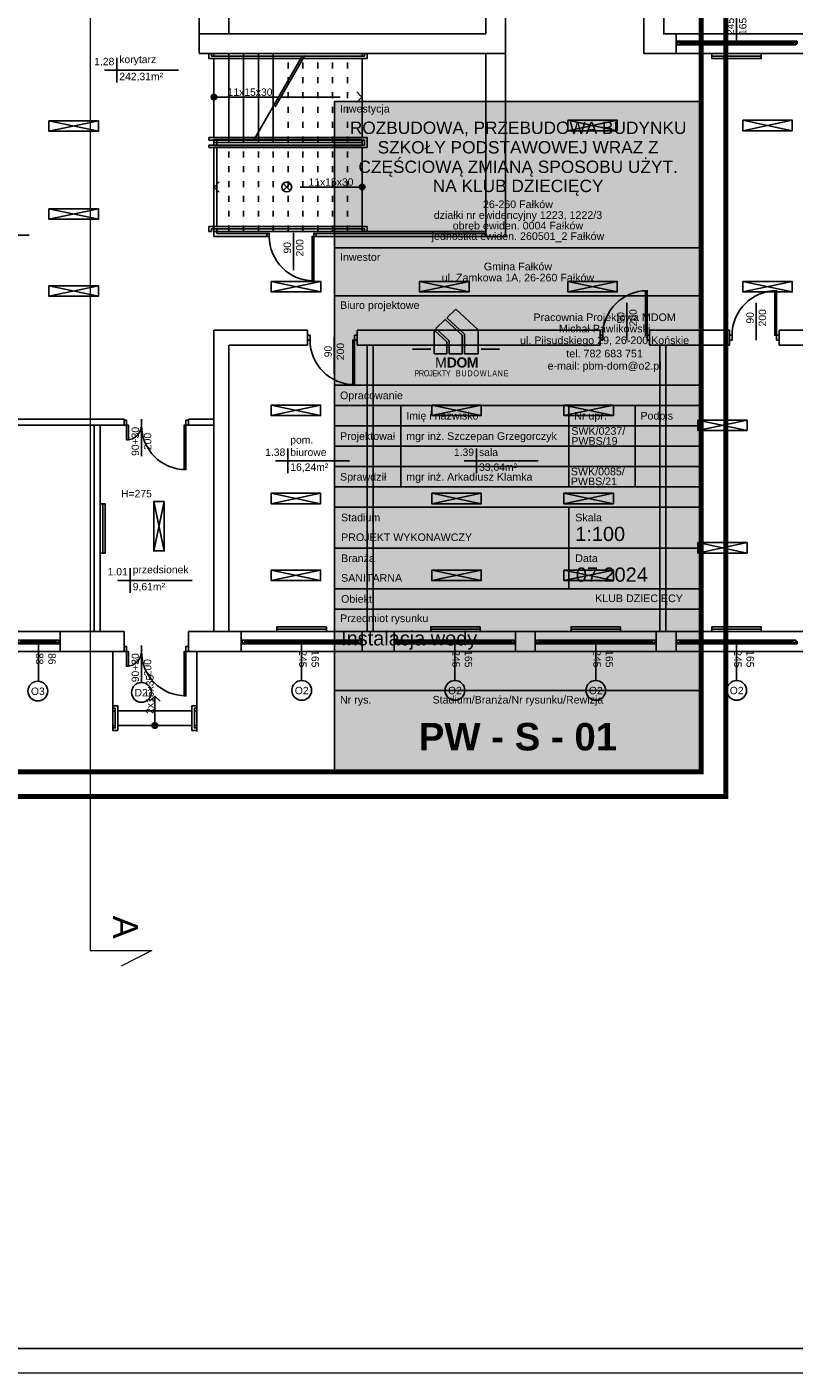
# Model space of a CAD drawing. Header units: millimetres. Extents: x 3698380 to 4312681, y 679670 to 844285.
# Tile 21 of 100: x 3872332 to 3887852, y 766619 to 793867. Entities that reach past the tile are written whole.
import ezdxf
from ezdxf.enums import TextEntityAlignment as Align

# ---------------------------------------------------------------- set-up
doc = ezdxf.new("R2010")
doc.units = ezdxf.units.MM
doc.header["$LTSCALE"] = 10
doc.set_wipeout_variables(frame=1)
doc.linetypes.add('ACAD_ISO03W100', pattern=[30, 12, -18])
for name, color, linetype in [('__INST_opisy', 3, 'Continuous'), ('A_sc_istn', 252, 'Continuous'), ('A_wymiary', 1, 'Continuous'), ('METRYKA', 1, 'Continuous'), ('RAMKA', 5, 'Continuous'), ('SAN_Etykiety przewodów H2O na rzucie', 7, 'Continuous')]:
    doc.layers.add(name, color=color, linetype=linetype)
doc.layers.add('tabelka', color=7, linetype='Continuous', lineweight=9)
doc.styles.add('ARIAL', font='arial.ttf')
doc.styles.add('ARIAL_BOLD', font='txt')
doc.styles.get("Standard").update_dxf_attribs({"font": 'arial.ttf'})
doc.linetypes.add('TRACKS', pattern='A,0.15,[130,ltypeshp.shx,S=0.25,R=0,X=0,Y=0],0.15', length=0.3)

# ---------------------------------------------------------------- blocks, each defined once
blk = doc.blocks.new('*U186')
blk.add_lwpolyline([(90, 105), (390, 105), (390, -75), (90, -75)], close=True)
blk.add_wipeout([(80, 285), (85, 285), (85, 280), (395, 280), (395, 285), (400, 285), (400, 275), (80, 275)])
for points in [[(-160, 285), (-160, -75), (90, -75), (90, 285)], [(80, 285), (85, 285), (85, 280), (395, 280), (395, 285), (400, 285), (400, 275), (80, 275)], [(90, 285), (390, 285), (390, 105), (90, 105)]]:
    blk.add_lwpolyline(points, close=True)
for points in [[(400, 115), (400, 110), (85, 110), (85, 100), (400, 100), (400, 95), (80, 95), (80, 115)], [(80, -75), (85, -75), (85, -70), (395, -70), (395, -75), (400, -75), (400, -65), (80, -65)]]:
    blk.add_wipeout(points)
for points in [[(400, 110), (85, 110), (85, 100), (400, 100), (400, 95), (80, 95), (80, 115), (400, 115)], [(80, -75), (85, -75), (85, -70), (395, -70), (395, -75), (400, -75), (400, -65), (80, -65)]]:
    blk.add_lwpolyline(points, close=True)
blk = doc.blocks.new('*U198')
h = blk.add_hatch(color=256)
h.dxf.hatch_style = 1
h.paths.add_polyline_path([(5.6, 0, 1), (-5.6, 0, 1)])
at = {"linetype": 'ACAD_ISO03W100', "lineweight": 15}
for q in [(-289, 10.6), (-289, -10.6)]:
    blk.add_line((-299.6, 0), q, dxfattribs=at)
at = {"linetype": 'ACAD_ISO03W100'}
blk.add_line((-135.6, 0), (-299.6, 0), dxfattribs=at)
blk.add_line((-5.6, 0), (-130.6, 0))
blk.add_lwpolyline([(-184.2, -84.2), (-87, 84.2)], dxfattribs=at)
blk.add_lwpolyline([(-179.2, -84.2), (-82, 84.2)])
at = {"ltscale": 100}
blk.add_circle((0, 0), 5.61, dxfattribs=at)
blk.add_attdef('OPIS_SCHODÓW', text='', height=15, rotation=180).set_placement((-73.1, -10), align=Align.MIDDLE_CENTER)
blk = doc.blocks.new('*U199')
h = blk.add_hatch(color=256)
h.dxf.hatch_style = 1
h.paths.add_polyline_path([(5.6, 0, 1), (-5.6, 0, 1)])
at = {"linetype": 'ACAD_ISO03W100', "lineweight": 15}
for q in [(-289, 10.6), (-289, -10.6)]:
    blk.add_line((-299.6, 0), q, dxfattribs=at)
at = {"linetype": 'ACAD_ISO03W100'}
blk.add_line((-5.6, 0), (-299.6, 0), dxfattribs=at)
at = {"ltscale": 100}
blk.add_circle((0, 0), 5.61, dxfattribs=at)
blk.add_attdef('OPIS_SCHODÓW', text='', height=15).set_placement((-63.1, 10), align=Align.MIDDLE_CENTER)
blk = doc.blocks.new('*U463')
at = {"color": 252}
for p, q in [((-16.5, 20), (-21.5, 20)), ((-21.5, 15), (-19, 15)), ((-19, 15), (-19, 17.5)), ((-19, 17.5), (-16.5, 17.5)), ((-14, 17.5), (-19, 17.5)), ((-19, 17.5), (-19, 12.5)), ((-19, 12.5), (-14, 12.5)), ((-16.5, 17.5), (-16.5, 20)), ((61.5, 20), (-16.5, 20)), ((-14, 12.5), (-14, 17.5)), ((59, 17.5), (-14, 17.5)), ((-14, 15), (59, 15)), ((-14, 12.5), (59, 12.5)), ((-14, 12.5), (59, 12.5)), ((64, 17.5), (59, 17.5)), ((59, 17.5), (59, 12.5)), ((59, 12.5), (64, 12.5)), ((66.5, 20), (61.5, 20)), ((61.5, 20), (61.5, 17.5)), ((61.5, 17.5), (64, 17.5)), ((64, 17.5), (64, 15)), ((64, 12.5), (64, 17.5)), ((64, 15), (66.5, 15))]:
    blk.add_line(p, q, dxfattribs=at)
for points in [[(-21.5, 20), (-21.5, 15), (-19, 15)], [(66.5, 20), (66.5, 15), (64, 15)]]:
    blk.add_lwpolyline(points, dxfattribs=at)
blk = doc.blocks.new('*U338')
at = {"color": 252}
blk.add_lwpolyline([(75, 0), (0, 0)], dxfattribs=at)
for tag, p in [('S', (30, 5)), ('H', (30, -20))]:
    blk.add_attdef(tag, text='', height=15, dxfattribs=at).set_placement(p, align=Align.CENTER)
blk = doc.blocks.new('*U462')
at = {"color": 252}
for p, q in [((-95, 20), (-100, 20)), ((-100, 15), (-97.5, 15)), ((-97.5, 15), (-97.5, 17.5)), ((-97.5, 17.5), (-95, 17.5)), ((-92.5, 17.5), (-97.5, 17.5)), ((-97.5, 17.5), (-97.5, 12.5)), ((-97.5, 12.5), (-92.5, 12.5)), ((-95, 17.5), (-95, 20)), ((140, 20), (-95, 20)), ((-92.5, 12.5), (-92.5, 17.5)), ((137.5, 17.5), (-92.5, 17.5)), ((-92.5, 15), (137.5, 15)), ((-92.5, 12.5), (137.5, 12.5)), ((-92.5, 12.5), (137.5, 12.5)), ((142.5, 17.5), (137.5, 17.5)), ((137.5, 17.5), (137.5, 12.5)), ((137.5, 12.5), (142.5, 12.5)), ((145, 20), (140, 20)), ((140, 20), (140, 17.5)), ((140, 17.5), (142.5, 17.5)), ((142.5, 17.5), (142.5, 15)), ((142.5, 12.5), (142.5, 17.5)), ((142.5, 15), (145, 15))]:
    blk.add_line(p, q, dxfattribs=at)
for points in [[(-100, 20), (-100, 15), (-97.5, 15)], [(145, 20), (145, 15), (142.5, 15)]]:
    blk.add_lwpolyline(points, dxfattribs=at)
blk = doc.blocks.new('*U259')
at = {"color": 252}
blk.add_lwpolyline([(75, 0), (0, 0)], dxfattribs=at)
for tag, p in [('H', (30, 20)), ('S', (30, -5))]:
    blk.add_attdef(tag, text='', height=15, rotation=180, dxfattribs=at).set_placement(p, align=Align.CENTER)
blk = doc.blocks.new('*U196')
blk.add_arc((0, 0), 900, 0, 90)
blk.add_wipeout([(0, 900), (35, 900), (35, 0), (0, 0)])
blk.add_wipeout([(0, 900), (35, 900), (35, 0), (0, 0)])
blk.add_wipeout([(0, 900), (35, 900), (35, 0), (0, 0)])
for points in [[(35, 900), (35, 0), (0, 0), (0, 900)], [(-50, -100), (0, -100), (0, 0), (-50, 0)]]:
    blk.add_lwpolyline(points, close=True)
blk = doc.blocks.new('*U192')
blk.add_arc((0, 0), 300, 0, 90)
blk.add_wipeout([(0, 300), (35, 300), (35, 0), (0, 0)])
blk.add_wipeout([(0, 300), (35, 300), (35, 0), (0, 0)])
blk.add_wipeout([(0, 300), (35, 300), (35, 0), (0, 0)])
for points in [[(35, 300), (35, 0), (0, 0), (0, 300)], [(-50, -100), (0, -100), (0, 0), (-50, 0)]]:
    blk.add_lwpolyline(points, close=True)
blk = doc.blocks.new('*U469')
at = {"color": 252}
for points in [[(35, 900), (35, 0), (0, 0), (0, 900)], [(-50, -100), (0, -100), (0, 0), (-50, 0)], [(950, 0), (950, -100), (900, -100), (900, 0)]]:
    blk.add_lwpolyline(points, close=True, dxfattribs=at)
blk.add_arc((0, 0), 900, 0, 90, dxfattribs=at)
blk = doc.blocks.new('*U471')
at = {"color": 252}
for points in [[(35, 900), (35, 0), (0, 0), (0, 900)], [(-50, -60), (0, -60), (0, 0), (-50, 0)], [(950, 0), (950, -60), (900, -60), (900, 0)]]:
    blk.add_lwpolyline(points, close=True, dxfattribs=at)
blk.add_arc((0, 0), 900, 0, 90, dxfattribs=at)
blk = doc.blocks.new('*U211')
for points in [[(90, 135), (90, -35), (90, -35), (90, 135)], [(90, 135), (120, 135), (120, -35), (90, -35)]]:
    blk.add_lwpolyline(points, close=True)
for points in [[(80, 135), (85, 135), (85, 130), (125, 130), (125, 135), (130, 135), (130, 125), (80, 125)], [(80, -35), (85, -35), (85, -30), (125, -30), (125, -35), (130, -35), (130, -25), (80, -25)]]:
    blk.add_wipeout(points)
for points in [[(80, 135), (85, 135), (85, 130), (125, 130), (125, 135), (130, 135), (130, 125), (80, 125)], [(80, -35), (85, -35), (85, -30), (125, -30), (125, -35), (130, -35), (130, -25), (80, -25)]]:
    blk.add_lwpolyline(points, close=True)
blk = doc.blocks.new('*U210')
h = blk.add_hatch(color=256)
h.dxf.hatch_style = 1
h.paths.add_polyline_path([(5.6, 0, 1), (-5.6, 0, 1)])
at = {"linetype": 'ACAD_ISO03W100', "lineweight": 15}
for q in [(-49, 10.6), (-49, -10.6)]:
    blk.add_line((-59.6, 0), q, dxfattribs=at)
blk.add_line((-5.6, 0), (-59.6, 0))
at = {"ltscale": 100}
blk.add_circle((0, 0), 5.61, dxfattribs=at)
blk.add_attdef('OPIS_SCHODÓW', text='', height=15, rotation=180).set_placement((-63.1, -10), align=Align.MIDDLE_CENTER)
blk = doc.blocks.new('d')
at = {"color": 252, "lineweight": 9}
for p, q in [((3747510.58, 823353.19), (3747510.58, 775173.19)), ((3747510.58, 775173.19), (3748760.58, 775173.19)), ((3748760.58, 775173.19), (3748135.58, 774858.19))]:
    blk.add_line(p, q, dxfattribs=at)
at = {"layer": 'A_sc_istn', "color": 252}
for points in [[(3745714.74, 821527.02), (3757114.74, 821527.02), (3757114.74, 802727.02), (3755914.74, 802727.02), (3755914.74, 802327.02), (3762014.74, 802327.02), (3762014.74, 795627.02), (3759114.74, 795627.02), (3759114.74, 793727.02), (3776514.74, 793727.02), (3776514.74, 786472.02)], [(3745714.74, 821127.02), (3756714.74, 821127.02), (3756714.74, 803127.02), (3755514.74, 803127.02), (3755514.74, 801927.02), (3761614.74, 801927.02), (3761614.74, 796027.02), (3758714.74, 796027.02), (3758714.74, 793327.02), (3776114.74, 793327.02), (3776114.74, 786472.02)], [(3749714.74, 793727.02), (3749714.74, 802727.02)], [(3750314.74, 793727.02), (3750314.74, 802727.02)], [(3755514.74, 801927.02), (3755514.74, 793727.02)], [(3755914.74, 801927.02), (3755914.74, 793327.02)], [(3749714.74, 793727.02), (3755514.74, 793727.02)], [(3749714.74, 793727.02), (3749714.74, 793327.02)], [(3759364.74, 793327.02), (3759364.74, 793727.02)], [(3748051.01, 793239.3), (3748051.01, 792739.3)], [(3749714.74, 793327.02), (3755914.74, 793327.02)], [(3755514.74, 793327.02), (3755514.74, 789627.02), (3755914.74, 789627.02), (3755914.74, 793327.02)], [(3749301.01, 792989.3), (3747801.01, 792989.3)], [(3746676.94, 791756.39), (3747676.94, 791968.53)], [(3747676.94, 791756.39), (3746676.94, 791968.53)], [(3757176.86, 791766.94), (3758176.86, 791979.07)], [(3758176.86, 791766.94), (3757176.86, 791979.07)], [(3760714.1, 791766.94), (3761714.1, 791979.07)], [(3761714.1, 791766.94), (3760714.1, 791979.07)], [(3751086.31, 789627.02), (3750014.74, 789627.02), (3750014.74, 791587.02)], [(3751086.31, 789687.02), (3750074.74, 789687.02), (3750074.74, 791587.02)], [(3746676.94, 789973.44), (3747676.94, 790185.57)], [(3747676.94, 789973.44), (3746676.94, 790185.57)], [(3755514.74, 789687.02), (3752086.31, 789687.02)], [(3755514.74, 789627.02), (3752086.31, 789627.02)], [(3746676.94, 788417.24), (3747676.94, 788629.38)], [(3747676.94, 788417.24), (3746676.94, 788629.38)], [(3751176.86, 788502.51), (3752176.86, 788714.65)], [(3752176.86, 788502.51), (3751176.86, 788714.65)], [(3754176.86, 788502.51), (3755176.86, 788714.65)], [(3755176.86, 788502.51), (3754176.86, 788714.65)], [(3757176.86, 788502.51), (3758176.86, 788714.65)], [(3758176.86, 788502.51), (3757176.86, 788714.65)], [(3760714.1, 788502.51), (3761714.1, 788714.65)], [(3761714.1, 788502.51), (3760714.1, 788714.65)], [(3751910.63, 787727.02), (3750014.74, 787727.02)], [(3750014.74, 787727.02), (3750014.74, 781627.02)], [(3751910.63, 787727.02), (3751910.63, 787427.02)], [(3757830.63, 787727.02), (3752910.63, 787727.02)], [(3752910.63, 787727.02), (3752910.63, 787427.02)], [(3757830.63, 787727.02), (3757830.63, 787427.02)], [(3760447.71, 787727.02), (3758830.63, 787727.02)], [(3758830.63, 787727.02), (3758830.63, 787427.02)], [(3760447.71, 787727.02), (3760447.71, 787427.02)], [(3767991.27, 787727.02), (3761447.71, 787727.02)], [(3761447.71, 787727.02), (3761447.71, 787427.02)], [(3751910.63, 787427.02), (3750314.74, 787427.02)], [(3750314.74, 787427.02), (3750314.74, 781627.02)], [(3757830.63, 787427.02), (3752910.63, 787427.02)], [(3753114.74, 787427.02), (3753114.74, 781627.02)], [(3753234.74, 787427.02), (3753234.74, 781627.02)], [(3760447.71, 787427.02), (3758830.63, 787427.02)], [(3759034.74, 787427.02), (3759034.74, 781627.02)], [(3759154.74, 787427.02), (3759154.74, 781627.02)], [(3767991.27, 787427.02), (3761447.71, 787427.02)], [(3751173.69, 786000.36), (3752173.69, 786212.49)], [(3752173.69, 786000.36), (3751173.69, 786212.49)], [(3754422.73, 786000.36), (3755422.73, 786212.49)], [(3755422.73, 786000.36), (3754422.73, 786212.49)], [(3757097.04, 786000.36), (3758097.04, 786212.49)], [(3758097.04, 786000.36), (3757097.04, 786212.49)], [(3744414.74, 785927.02), (3746834.74, 785927.02)], [(3746834.74, 785927.02), (3748199.74, 785927.02)], [(3749499.74, 785927.02), (3750014.74, 785927.02)], [(3759802.71, 785698.55), (3760802.71, 785910.68)], [(3760802.71, 785698.55), (3759802.71, 785910.68)], [(3744414.74, 785807.02), (3746834.74, 785807.02)], [(3746834.74, 785807.02), (3748199.74, 785807.02)], [(3747594.74, 781627.02), (3747594.74, 785807.02)], [(3747714.74, 781627.02), (3747714.74, 785807.02)], [(3749499.74, 785807.02), (3750014.74, 785807.02)], [(3751509.63, 785331.66), (3751509.63, 784831.66)], [(3755328.39, 785331.66), (3755328.39, 784831.66)], [(3776514.74, 785072.02), (3776514.74, 781227.02), (3749499.74, 781227.02)], [(3776114.74, 785072.02), (3776114.74, 781627.02), (3749499.74, 781627.02)], [(3752759.63, 785081.66), (3751259.63, 785081.66)], [(3756578.39, 785081.66), (3755078.39, 785081.66)], [(3748797.13, 784259.88), (3749009.27, 783259.88)], [(3748797.13, 783259.88), (3749009.27, 784259.88)], [(3751173.69, 784217.4), (3752173.69, 784429.54)], [(3752173.69, 784217.4), (3751173.69, 784429.54)], [(3754422.73, 784217.4), (3755422.73, 784429.54)], [(3755422.73, 784217.4), (3754422.73, 784429.54)], [(3757097.04, 784217.4), (3758097.04, 784429.54)], [(3758097.04, 784217.4), (3757097.04, 784429.54)], [(3759802.71, 783217.49), (3760802.71, 783429.63)], [(3760802.71, 783217.49), (3759802.71, 783429.63)], [(3748322.28, 782912.79), (3748322.28, 782412.79)], [(3751173.69, 782661.21), (3752173.69, 782873.34)], [(3752173.69, 782661.21), (3751173.69, 782873.34)], [(3754422.73, 782661.21), (3755422.73, 782873.34)], [(3755422.73, 782661.21), (3754422.73, 782873.34)], [(3757097.04, 782661.21), (3758097.04, 782873.34)], [(3758097.04, 782661.21), (3757097.04, 782873.34)], [(3749572.28, 782662.79), (3748072.28, 782662.79)], [(3748199.74, 781627.02), (3730709.74, 781627.02)], [(3746904.74, 781627.02), (3746904.74, 781227.02)], [(3748199.74, 781227.02), (3748199.74, 781627.02)], [(3749499.74, 781227.02), (3749499.74, 781627.02)], [(3750564.74, 781227.02), (3750564.74, 781627.02)], [(3753014.74, 781227.02), (3753014.74, 781627.02)], [(3753664.74, 781227.02), (3753664.74, 781627.02)], [(3756114.74, 781227.02), (3756114.74, 781627.02)], [(3756514.74, 781227.02), (3756514.74, 781627.02)], [(3758964.74, 781227.02), (3758964.74, 781627.02)], [(3759364.74, 781227.02), (3759364.74, 781627.02)], [(3748199.74, 781227.02), (3730709.74, 781227.02)]]:
    blk.add_lwpolyline(points, dxfattribs=at)
for points in [[(3761089.74, 793327.02), (3760089.74, 793327.02), (3760089.74, 793227.02), (3761089.74, 793227.02)], [(3746676.94, 791968.53), (3747676.94, 791968.53), (3747676.94, 791756.39), (3746676.94, 791756.39)], [(3757176.86, 791979.07), (3758176.86, 791979.07), (3758176.86, 791766.94), (3757176.86, 791766.94)], [(3760714.1, 791979.07), (3761714.1, 791979.07), (3761714.1, 791766.94), (3760714.1, 791766.94)], [(3746676.94, 790185.57), (3747676.94, 790185.57), (3747676.94, 789973.44), (3746676.94, 789973.44)], [(3746676.94, 788629.38), (3747676.94, 788629.38), (3747676.94, 788417.24), (3746676.94, 788417.24)], [(3751176.86, 788714.65), (3752176.86, 788714.65), (3752176.86, 788502.51), (3751176.86, 788502.51)], [(3754176.86, 788714.65), (3755176.86, 788714.65), (3755176.86, 788502.51), (3754176.86, 788502.51)], [(3757176.86, 788714.65), (3758176.86, 788714.65), (3758176.86, 788502.51), (3757176.86, 788502.51)], [(3760714.1, 788714.65), (3761714.1, 788714.65), (3761714.1, 788502.51), (3760714.1, 788502.51)], [(3751173.69, 786212.49), (3752173.69, 786212.49), (3752173.69, 786000.36), (3751173.69, 786000.36)], [(3754422.73, 786212.49), (3755422.73, 786212.49), (3755422.73, 786000.36), (3754422.73, 786000.36)], [(3757097.04, 786212.49), (3758097.04, 786212.49), (3758097.04, 786000.36), (3757097.04, 786000.36)], [(3759802.71, 785910.68), (3760802.71, 785910.68), (3760802.71, 785698.55), (3759802.71, 785698.55)], [(3747714.74, 784217.02), (3747714.74, 783217.02), (3747814.74, 783217.02), (3747814.74, 784217.02)], [(3749009.27, 784259.88), (3749009.27, 783259.88), (3748797.13, 783259.88), (3748797.13, 784259.88)], [(3751173.69, 784429.54), (3752173.69, 784429.54), (3752173.69, 784217.4), (3751173.69, 784217.4)], [(3754422.73, 784429.54), (3755422.73, 784429.54), (3755422.73, 784217.4), (3754422.73, 784217.4)], [(3757097.04, 784429.54), (3758097.04, 784429.54), (3758097.04, 784217.4), (3757097.04, 784217.4)], [(3759802.71, 783429.63), (3760802.71, 783429.63), (3760802.71, 783217.49), (3759802.71, 783217.49)], [(3751173.69, 782873.34), (3752173.69, 782873.34), (3752173.69, 782661.21), (3751173.69, 782661.21)], [(3754422.73, 782873.34), (3755422.73, 782873.34), (3755422.73, 782661.21), (3754422.73, 782661.21)], [(3757097.04, 782873.34), (3758097.04, 782873.34), (3758097.04, 782661.21), (3757097.04, 782661.21)], [(3752289.74, 781727.02), (3751289.74, 781727.02), (3751289.74, 781627.02), (3752289.74, 781627.02)], [(3755402.07, 781727.02), (3754402.07, 781727.02), (3754402.07, 781627.02), (3755402.07, 781627.02)], [(3758239.74, 781727.02), (3757239.74, 781727.02), (3757239.74, 781627.02), (3758239.74, 781627.02)], [(3761089.74, 781727.02), (3760089.74, 781727.02), (3760089.74, 781627.02), (3761089.74, 781627.02)]]:
    blk.add_lwpolyline(points, close=True, dxfattribs=at)
at = {"layer": 'A_sc_istn', "color": 252, "linetype": 'TRACKS', "ltscale": 20}
for points in [[(3761089.74, 793277.02), (3760089.74, 793277.02)], [(3747764.74, 784217.02), (3747764.74, 783217.02)], [(3752289.74, 781677.02), (3751289.74, 781677.02)], [(3755402.07, 781677.02), (3754402.07, 781677.02)], [(3758239.74, 781677.02), (3757239.74, 781677.02)], [(3761089.74, 781677.02), (3760089.74, 781677.02)]]:
    blk.add_lwpolyline(points, dxfattribs=at)
at = {"layer": 'A_sc_istn', "color": 252}
for centre in [(3746453.11, 780423.26), (3751791.05, 780437.26), (3754891.05, 780437.26), (3757741.05, 780437.26), (3760591.05, 780437.26)]:
    blk.add_circle(centre, 200, dxfattribs=at)
at = {"layer": 'A_sc_istn', "color": 252, "linetype": 'ACAD_ISO03W100'}
ref = blk.add_blockref('*U259', (3760589.74, 793577.05), dxfattribs=dict(at, xscale=-10, yscale=10, zscale=10, rotation=269.9999999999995))
ref.add_attrib('S', '245', dxfattribs={"layer": '0', "color": 252, "height": 150, "rotation": 90}).set_placement((3760539.74, 793877.05), align=Align.CENTER)
ref.add_attrib('H', '165', dxfattribs={"layer": '0', "color": 252, "height": 150, "rotation": 90}).set_placement((3760789.74, 793877.05), align=Align.CENTER)
at = {"layer": 'A_sc_istn', "color": 252, "xscale": -10, "yscale": 10, "zscale": 10}
for name, p, rotation in [('*U462', (3760814.74, 793377.05), 359.9999999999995), ('*U463', (3746239.74, 781576.99), 180), ('*U462', (3751564.74, 781576.99), 180), ('*U462', (3754664.74, 781576.99), 180), ('*U462', (3757514.74, 781576.99), 180), ('*U462', (3760364.74, 781576.99), 180), ('*U211', (3749319.25, 780927.02), 90)]:
    blk.add_blockref(name, p, dxfattribs=dict(at, rotation=rotation))
at = {"layer": 'A_sc_istn', "color": 252, "xscale": -1}
for p in [(3758780.63, 787627.02), (3761397.71, 787627.02)]:
    blk.add_blockref('*U469', p, dxfattribs=at)
at = {"layer": 'A_sc_istn', "color": 252, "linetype": 'ACAD_ISO03W100', "xscale": 10, "yscale": 10, "zscale": 10, "rotation": 270}
for p in [(3758369.34, 788279.2), (3760986.42, 788279.2), (3752449.34, 787596.69)]:
    blk.add_blockref('*U259', p, dxfattribs=at).add_auto_attribs({'S': '90', 'H': '200'})
at = {"layer": 'A_sc_istn', "color": 252, "rotation": 180}
blk.add_blockref('*U469', (3752860.63, 787527.02), dxfattribs=at)
at = {"layer": 'A_sc_istn', "color": 252, "linetype": 'ACAD_ISO03W100'}
ref = blk.add_blockref('*U338', (3746464.74, 781377), dxfattribs=dict(at, xscale=-10, yscale=10, zscale=10, rotation=90))
ref.add_attrib('S', '88', dxfattribs={"layer": '0', "color": 252, "height": 150, "rotation": 270}).set_placement((3746414.74, 781077), align=Align.CENTER)
ref.add_attrib('H', '86', dxfattribs={"layer": '0', "color": 252, "height": 150, "rotation": 270}).set_placement((3746664.74, 781077), align=Align.CENTER)
ref = blk.add_blockref('*U338', (3751789.74, 781377), dxfattribs=dict(at, xscale=-10, yscale=10, zscale=10, rotation=90))
ref.add_attrib('S', '245', dxfattribs={"layer": '0', "color": 252, "height": 150, "rotation": 270}).set_placement((3751739.74, 781077), align=Align.CENTER)
ref.add_attrib('H', '165', dxfattribs={"layer": '0', "color": 252, "height": 150, "rotation": 270}).set_placement((3751989.74, 781077), align=Align.CENTER)
ref = blk.add_blockref('*U338', (3754889.74, 781377), dxfattribs=dict(at, xscale=-10, yscale=10, zscale=10, rotation=90))
ref.add_attrib('S', '245', dxfattribs={"layer": '0', "color": 252, "height": 150, "rotation": 270}).set_placement((3754839.74, 781077), align=Align.CENTER)
ref.add_attrib('H', '165', dxfattribs={"layer": '0', "color": 252, "height": 150, "rotation": 270}).set_placement((3755089.74, 781077), align=Align.CENTER)
ref = blk.add_blockref('*U338', (3757739.74, 781377), dxfattribs=dict(at, xscale=-10, yscale=10, zscale=10, rotation=90))
ref.add_attrib('S', '245', dxfattribs={"layer": '0', "color": 252, "height": 150, "rotation": 270}).set_placement((3757689.74, 781077), align=Align.CENTER)
ref.add_attrib('H', '165', dxfattribs={"layer": '0', "color": 252, "height": 150, "rotation": 270}).set_placement((3757939.74, 781077), align=Align.CENTER)
ref = blk.add_blockref('*U338', (3760589.74, 781377), dxfattribs=dict(at, xscale=-10, yscale=10, zscale=10, rotation=90))
ref.add_attrib('S', '245', dxfattribs={"layer": '0', "color": 252, "height": 150, "rotation": 270}).set_placement((3760539.74, 781077), align=Align.CENTER)
ref.add_attrib('H', '165', dxfattribs={"layer": '0', "color": 252, "height": 150, "rotation": 270}).set_placement((3760789.74, 781077), align=Align.CENTER)
at = {"color": 252, "lineweight": 9, "insert": (3748476.27, 775878.19), "char_height": 500, "attachment_point": 1, "rotation": 270}
blk.add_mtext_dynamic_manual_height_columns('A', width=152.5, gutter_width=1, heights=[0], dxfattribs=at)
at = {"layer": 'A_sc_istn', "color": 252}
for s, width, insert, char_height, attachment_point in [('{\\H0.5x;1.28}', 232.5953, (3748001.01, 793089.3), 300, 9), ('{\\H0.5x;korytarz}', 232.5953, (3748101.01, 793089.3), 300, 7), ('{\\H0.5x;242,31m²}', 232.5953, (3748101.01, 792939.3), 300, 1), ('{\\H0.5x;1.38}', 232.5953, (3751459.63, 785181.66), 300, 9), ('{\\H0.5x;pom. biurowe}', 232.5953, (3751559.63, 785181.66), 300, 7), ('{\\H0.5x;1.39}', 232.5953, (3755278.39, 785181.66), 300, 9), ('{\\H0.5x;sala}', 232.5953, (3755378.39, 785181.66), 300, 7), ('{\\H0.5x;16,24m²}', 232.5953, (3751559.63, 785031.66), 300, 1), ('{\\H0.5x;33,64m²}', 232.5953, (3755378.39, 785031.66), 300, 1), ('H=275', 129.7048, (3748448.53, 784419.4), 150, 5), ('{\\H0.5x;1.01}', 232.5953, (3748272.28, 782762.79), 300, 9), ('{\\H0.5x;przedsionek}', 232.5953, (3748372.28, 782762.79), 300, 7), ('{\\H0.5x;9,61m²}', 232.5953, (3748372.28, 782612.79), 300, 1), ('{\\H0.5x;O3}', 232.5953, (3746313.4, 780343.3), 300, 7), ('{\\H0.5x;O2}', 232.5953, (3751651.34, 780357.3), 300, 7), ('{\\H0.5x;O2}', 232.5953, (3754751.34, 780357.3), 300, 7), ('{\\H0.5x;O2}', 232.5953, (3757601.34, 780357.3), 300, 7), ('{\\H0.5x;O2}', 232.5953, (3760451.34, 780357.3), 300, 7)]:
    blk.add_mtext_dynamic_manual_height_columns(s, width=width, gutter_width=12.5, heights=[0], dxfattribs=dict(at, insert=insert, char_height=char_height, attachment_point=attachment_point))
for points in [[(3747969.25, 779627.02), (3747969.25, 781227.02)], [(3749669.25, 779608.51), (3749669.25, 781227.02)]]:
    blk.add_lwpolyline(points, dxfattribs=at)
at = {"layer": 'A_sc_istn', "color": 252, "xscale": 10, "yscale": 10, "zscale": 10, "rotation": 180}
blk.add_blockref('*U186', (3753914.74, 792577.02), dxfattribs=at)
at = {"layer": 'A_sc_istn', "color": 252, "rotation": 180}
for p in [(3749449.74, 785807.02), (3749449.74, 781227.02)]:
    blk.add_blockref('*U196', p, dxfattribs=at)
at = {"layer": 'A_sc_istn', "color": 252}
for points in [[(3750314.74, 791527.02), (3750314.74, 793327.02)], [(3750614.74, 791527.02), (3750614.74, 793327.02)], [(3750914.74, 791527.02), (3750914.74, 793327.02)], [(3751214.74, 791527.02), (3751214.74, 793327.02)], [(3750014.74, 791587.02), (3753014.74, 791587.02)], [(3750014.74, 791467.02), (3753014.74, 791467.02)], [(3751417.95, 790697.73), (3751559.37, 790556.31)], [(3751559.37, 790697.73), (3751417.95, 790556.31)], [(3751086.31, 789687.02), (3751086.31, 789627.02)], [(3752086.31, 789687.02), (3752086.31, 789627.02)], [(3749499.74, 785807.02), (3749499.74, 785927.02)]]:
    blk.add_lwpolyline(points, dxfattribs=at)
at = {"layer": 'A_sc_istn', "color": 252, "linetype": 'ACAD_ISO03W100'}
for points in [[(3751514.74, 791527.02), (3751514.74, 793327.02)], [(3751814.74, 791527.02), (3751814.74, 793327.02)], [(3752114.74, 791527.02), (3752114.74, 793327.02)], [(3752414.74, 791527.02), (3752414.74, 793327.02)], [(3752714.74, 791527.02), (3752714.74, 793327.02)], [(3750314.74, 789727.02), (3750314.74, 791527.02)], [(3750614.74, 789727.02), (3750614.74, 791527.02)], [(3750914.74, 789727.02), (3750914.74, 791527.02)], [(3751214.74, 789727.02), (3751214.74, 791527.02)], [(3751514.74, 789727.02), (3751514.74, 791527.02)], [(3751814.74, 789727.02), (3751814.74, 791527.02)], [(3752114.74, 789727.02), (3752114.74, 791527.02)], [(3752414.74, 789727.02), (3752414.74, 791527.02)], [(3752714.74, 789727.02), (3752714.74, 791527.02)]]:
    blk.add_lwpolyline(points, dxfattribs=at)
at = {"layer": 'A_sc_istn', "color": 252}
for centre, radius in [((3751488.66, 790627.02), 100), ((3748549.74, 780397.02), 200)]:
    blk.add_circle(centre, radius, dxfattribs=at)
at = {"layer": 'A_sc_istn', "color": 252, "xscale": 10, "yscale": 10, "zscale": 10}
for name, p, rotation, values in [('*U198', (3750014.74, 792447.02), 180, {'OPIS_SCHODÓW': '11x15x30'}), ('*U210', (3748819.25, 779727.02), 270, {'OPIS_SCHODÓW': '2x15x35'})]:
    blk.add_blockref(name, p, dxfattribs=dict(at, rotation=rotation)).add_auto_attribs(values)
at = {"layer": 'A_sc_istn', "color": 252, "linetype": 'ACAD_ISO03W100', "xscale": 10, "yscale": 10, "zscale": 10}
blk.add_blockref('*U199', (3753014.74, 790627.02), dxfattribs=at).add_auto_attribs({'OPIS_SCHODÓW': '11x15x30'})
at = {"layer": 'A_sc_istn', "color": 252, "rotation": 180}
blk.add_blockref('*U471', (3752036.31, 789627.02), dxfattribs=at)
at = {"layer": 'A_sc_istn', "color": 252, "linetype": 'ACAD_ISO03W100', "xscale": 10, "yscale": 10, "zscale": 10, "rotation": 270}
blk.add_blockref('*U259', (3751625.02, 789696.69), dxfattribs=at).add_auto_attribs({'S': '90', 'H': '200'})
at = {"layer": 'A_sc_istn', "color": 252, "xscale": -1, "rotation": 180}
for p in [(3748249.74, 785807.02), (3748249.74, 781227.02)]:
    blk.add_blockref('*U192', p, dxfattribs=at)
at = {"layer": 'A_sc_istn', "color": 252, "insert": (3748410.03, 780317.06), "char_height": 300, "attachment_point": 7}
blk.add_mtext_dynamic_manual_height_columns('{\\H0.5x;D2}', width=232.5953, gutter_width=12.5, heights=[0], dxfattribs=at)
at = {"layer": 'A_sc_istn', "color": 252}
blk.add_lwpolyline([(3748199.74, 785807.02), (3748199.74, 785927.02)], dxfattribs=at)
at = {"layer": 'A_sc_istn', "color": 252, "xscale": 10, "yscale": 10, "zscale": 10, "rotation": 90}
for p in [(3748549.74, 785177.02), (3748549.74, 780597.02)]:
    blk.add_blockref('*U338', p, dxfattribs=at).add_auto_attribs({'S': '90+30', 'H': '200'})

msp = doc.modelspace()

# ---------------------------------------------------------------- block references
at = {"layer": 'A_wymiary'}
msp.add_blockref('d', (126100, 0), dxfattribs=at)

# ---------------------------------------------------------------- next in the draw order: hatches: boundary and pattern name
h = msp.add_hatch(color=3)
h.dxf.hatch_style = 1
h.paths.add_polyline_path([(3881461, 787736), (3881012, 788154), (3880827, 787977), (3881183, 787646), (3881183, 787253), (3881461, 787253)])
h = msp.add_hatch(color=3)
h.dxf.hatch_style = 1
h.paths.add_polyline_path([(3881137, 787626), (3880794, 787945), (3880603, 787761), (3880872, 787511), (3880872, 787253), (3881137, 787253)])
h = msp.add_hatch(color=3)
h.dxf.hatch_style = 1
h.paths.add_polyline_path([(3880826, 787491), (3880571, 787728), (3880571, 787253), (3880826, 787253)])
at = {"layer": '__INST_opisy', "ltscale": 2, "true_color": 0xf7f7f7}
h = msp.add_hatch(color=7, dxfattribs=at)
h.dxf.hatch_style = 1
h.paths.add_polyline_path([(3878558, 792359), (3885974, 792359), (3885974, 778788), (3878558, 778788)])

# ---------------------------------------------------------------- next in the draw order: linework, layer by layer
at = {"color": 3}
for p, q in [((3880827, 787977), (3881012, 788154)), ((3881461, 787736), (3881012, 788154)), ((3881183, 787646), (3880827, 787977)), ((3881461, 787253), (3881461, 787736)), ((3880571, 787728), (3880826, 787491)), ((3880571, 787253), (3880571, 787728)), ((3881183, 787253), (3881183, 787646)), ((3881461, 787253), (3881183, 787253))]:
    msp.add_line(p, q, dxfattribs=at)
for points in [[(3880872, 787253), (3881137, 787253), (3881137, 787626), (3880794, 787945), (3880603, 787761)], [(3880872, 787253), (3880872, 787511), (3880603, 787761)], [(3880826, 787253), (3880826, 787491)], [(3880134, 787345), (3880502, 787345)], [(3880571, 787253), (3880826, 787253)], [(3881890, 787345), (3881522, 787345)]]:
    msp.add_lwpolyline(points, dxfattribs=at)
at = {"layer": '__INST_opisy', "ltscale": 2, "const_width": 100}
msp.add_lwpolyline([(3844474, 807988), (3886474, 807988), (3886474, 778288), (3844474, 778288), (3844474, 807988)], dxfattribs=at)
msp.add_lwpolyline([(3844974, 807488), (3885974, 807488), (3885974, 778788), (3844974, 778788)], close=True, dxfattribs=at)
at = {"layer": '__INST_opisy', "ltscale": 2}
msp.add_lwpolyline([(3878558, 792359), (3885974, 792359), (3885974, 778788), (3878558, 778788)], close=True, dxfattribs=at)
at = {"layer": 'DEFPOINTS'}
msp.add_lwpolyline([(3819480, 767119), (3819480, 825519), (3908480, 825519), (3908480, 767119)], close=True, dxfattribs=at)
at = {"layer": 'METRYKA', "color": 3}
for p, q in [((3878558, 789397), (3885974, 789397)), ((3878558, 788422), (3885974, 788422)), ((3878558, 786616), (3885974, 786616)), ((3878558, 786204), (3885974, 786204)), ((3879897, 786204), (3879897, 784556)), ((3883296, 786204), (3883296, 784556)), ((3884635, 786204), (3884635, 784556)), ((3878558, 785792), (3885974, 785792)), ((3878558, 785380), (3885974, 785380)), ((3878558, 784968), (3885974, 784968)), ((3878558, 784556), (3885974, 784556)), ((3878661, 784556), (3885871, 784556)), ((3878558, 784144), (3885974, 784144)), ((3883296, 784144), (3883296, 782496)), ((3878558, 783320), (3885974, 783320)), ((3883296, 783320), (3885459, 783320)), ((3878558, 782496), (3885974, 782496)), ((3878558, 782084), (3885974, 782084)), ((3878558, 780436), (3885974, 780436))]:
    msp.add_line(p, q, dxfattribs=at)
at = {"layer": 'RAMKA', "color": 3, "ltscale": 0.5}
msp.add_lwpolyline([(3878558, 778788), (3878558, 792359), (3885974, 792359), (3885974, 778788)], close=True, dxfattribs=at)
msp.add_lwpolyline([(3878558, 778788), (3878558, 792359), (3885974, 792359), (3885974, 778788)], close=True, dxfattribs=at)
at = {"layer": 'SAN_Etykiety przewodów H2O na rzucie', "true_color": 0x000000}
msp.add_line((3870740, 789649), (3872379, 789649), dxfattribs=at)
at = {"layer": 'tabelka'}
for points in [[(3818980, 766619), (3818980, 826019), (3908980, 826019), (3908980, 766619)], [(3821480, 767119), (3821480, 825519), (3908480, 825519), (3908480, 767119)]]:
    msp.add_lwpolyline(points, close=True, dxfattribs=at)

# ---------------------------------------------------------------- next in the draw order: texts
at = {"color": 3, "attachment_point": 1}
for s, width, insert, char_height in [('\\pt611.81762;{\\fArial Narrow|b0|i0|c238|p34;\\T0.95;PROJEKTY\\T0.75;  \\T1; \\T1.15;BUDOWLANE}', 2398.14, (3880169, 786918), 122.36), ('\\pt1019.69604;M{\\fArial|b1|i0|c238|p34;\\T0.95;DOM}', 177.99, (3880589, 787177), 203.94)]:
    msp.add_mtext_dynamic_manual_height_columns(s, width=width, gutter_width=12.5, heights=[0], dxfattribs=dict(at, insert=insert, char_height=char_height))
at = {"layer": 'METRYKA', "color": 3, "style": 'ARIAL'}
for s, height, p in [('Inwestycja', 154.5, (3878665, 792135)), ('Inwestor', 154.5, (3878667, 789133)), ('Biuro projektowe', 154.5, (3878667, 788158)), ('Opracowanie', 154.5, (3878667, 786332)), ('Imię i nazwisko', 154.5, (3880006, 785920)), ('Nr upr.', 154.5, (3883405, 785920)), ('Podpis', 154.5, (3884744, 785920)), ('Projektował', 154.5, (3878667, 785508)), ('mgr inż. Szczepan Grzegorczyk', 154.5, (3880006, 785508)), ('SWK/0237/', 154.5, (3883346, 785611)), ('PWBS/19', 154.5, (3883346, 785410)), ('Sprawdził', 154.5, (3878667, 784684)), ('mgr inż. Arkadiusz Klamka', 154.5, (3880006, 784684)), ('SWK/0085/', 154.5, (3883336, 784792)), ('PWBS/21', 154.5, (3883336, 784592)), ('Stadium', 154.5, (3878688, 783860)), ('Skala', 154.5, (3883426, 783860)), ('1:100', 288.4, (3883426, 783461)), ('PROJEKT WYKONAWCZY', 154.5, (3878688, 783461)), ('Branża', 154.5, (3878688, 783036)), ('Data', 154.5, (3883426, 783036)), ('07.2024', 288.4, (3883437, 782637)), ('SANITARNA', 154.5, (3878688, 782637)), ('Obiekt', 154.5, (3878688, 782212)), ('Przedmiot rysunku', 154.5, (3878667, 781820)), ('Instalacja wody', 288.4, (3878688, 781348)), ('Nr rys.', 154.5, (3878667, 780172))]:
    msp.add_text(s, height=height, dxfattribs=at).set_placement(p)
at = {"layer": 'METRYKA', "color": 3}
for s, height, style, p in [('ROZBUDOWA, PRZEBUDOWA BUDYNKU', 250, 'ARIAL', (3882270, 791701)), ('SZKOŁY PODSTAWOWEJ WRAZ Z', 250, 'ARIAL', (3882270, 791306)), ('CZĘŚCIOWĄ ZMIANĄ SPOSOBU UŻYT.', 250, 'ARIAL', (3882270, 790911)), ('NA KLUB DZIECIĘCY', 250, 'ARIAL', (3882270, 790525)), ('26-260 Fałków', 154.5, 'ARIAL', (3882266, 790200)), ('działki nr ewidencyjny 1223, 1222/3', 154.5, 'ARIAL', (3882266, 789982)), ('obręb ewiden. 0004 Fałków', 154.5, 'ARIAL', (3882266, 789768)), ('jednostka ewiden. 260501_2 Fałków', 154.5, 'ARIAL', (3882266, 789555)), ('Gmina Fałków', 154.5, 'ARIAL', (3882266, 788941)), ('ul. Zamkowa 1A, 26-260 Fałków', 154.5, 'ARIAL', (3882266, 788716)), ('Pracownia Projektowa MDOM', 154.5, 'ARIAL', (3884019, 787913)), ('Michał Pawlikowski', 154.5, 'ARIAL', (3884019, 787684)), ('ul. Piłsudskiego 29, 26-200 Końskie', 154.5, 'ARIAL', (3884019, 787447)), ('tel. 782 683 751', 154.5, 'ARIAL', (3884019, 787179)), ('e-mail: pbm-dom@o2.pl', 154.5, 'ARIAL', (3884019, 786931)), ('Stadium/Branża/Nr rysunku/Rewizja', 154.5, 'ARIAL', (3882266, 780172)), ('PW - S - 01', 556.2, 'ARIAL_BOLD', (3882266, 779222))]:
    msp.add_text(s, height=height, dxfattribs=dict(at, style=style)).set_placement(p, align=Align.CENTER)
at = {"layer": 'METRYKA', "color": 3, "style": 'ARIAL'}
msp.add_text('KLUB DZIECIĘCY', height=154.5, dxfattribs=at).set_placement((3885603, 782225), align=Align.RIGHT)

doc.saveas('drawing.dxf')
